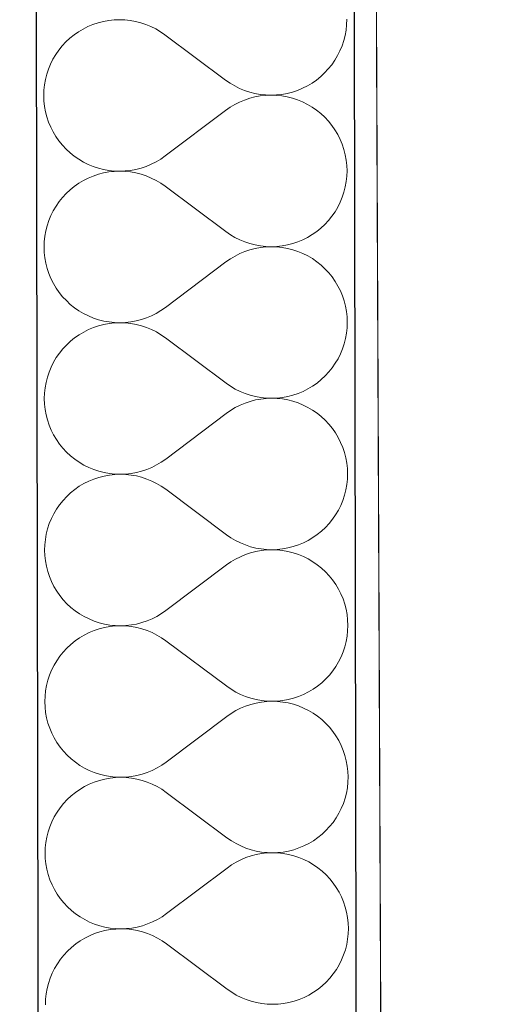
# Model space of a CAD drawing. Header units: millimetres. Extents: x -23738 to 4435, y -2716 to 20653.
# Tile 138 of 160: x -11148 to -10909, y 13695 to 14190. Entities that reach past the tile are written whole.
import ezdxf

# ---------------------------------------------------------------- set-up
doc = ezdxf.new("R2010")
doc.units = ezdxf.units.MM
doc.header["$MEASUREMENT"] = 0
doc.linetypes.add('Wipeout_Contour', pattern=[1000, 0, -1000])
for name, color, linetype in [('9._POHLED ZÁPADNÍ_2_Konstrukce - nosné', 7, 'Continuous'), ('9._POHLED ZÁPADNÍ_2_Nové_Konstrukce - nosné', 7, 'Continuous'), ('9._POHLED ZÁPADNÍ_2_Nové_Výplně - Povrchové', 7, 'Continuous'), ('9._POHLED ZÁPADNÍ_2_Nové_Výplně – Řezové', 7, 'Continuous'), ('9._POHLED ZÁPADNÍ_2_Výplně - Povrchové', 7, 'Continuous'), ('9._POHLED ZÁPADNÍ_2_VÝTAH VAR 1', 7, 'Continuous')]:
    doc.layers.add(name, color=color, linetype=linetype)

# ---------------------------------------------------------------- blocks, each defined once
blk = doc.blocks.new('*X21', base_point=(-24533.14, -6254.22))
at = {"layer": '9._POHLED ZÁPADNÍ_2_Nové_Výplně – Řezové', "color": 21, "linetype": 'Continuous', "lineweight": 20, "true_color": 0xffaaaa}
for p, q in [((-11100.66, 14189.77), (-11103.37, 14189.48)), ((-11097.95, 14189.87), (-11100.66, 14189.77)), ((-11095.23, 14189.78), (-11097.95, 14189.87)), ((-11092.52, 14189.49), (-11095.23, 14189.78)), ((-10983.78, 14187.36), (-10983.68, 14190.07)), ((-11116.2, 14185.19), (-11118.54, 14183.8)), ((-11113.77, 14186.41), (-11116.2, 14185.19)), ((-11111.26, 14187.45), (-11113.77, 14186.41)), ((-11108.68, 14188.32), (-11111.26, 14187.45)), ((-11106.05, 14188.99), (-11108.68, 14188.32)), ((-11103.37, 14189.48), (-11106.05, 14188.99)), ((-11089.84, 14189.01), (-11092.52, 14189.49)), ((-11087.21, 14188.34), (-11089.84, 14189.01)), ((-11084.63, 14187.48), (-11087.21, 14188.34)), ((-11082.11, 14186.44), (-11084.63, 14187.48)), ((-11079.68, 14185.23), (-11082.11, 14186.44)), ((-11077.34, 14183.84), (-11079.68, 14185.23)), ((-10984.06, 14184.65), (-10983.78, 14187.36)), ((-11122.89, 14180.53), (-11124.88, 14178.68)), ((-11120.77, 14182.24), (-11122.89, 14180.53)), ((-11118.54, 14183.8), (-11120.77, 14182.24)), ((-11075.1, 14182.29), (-11077.34, 14183.84)), ((-11044.58, 14159.49), (-11075.1, 14182.29)), ((-10985.21, 14179.34), (-10984.54, 14181.97)), ((-10984.54, 14181.97), (-10984.06, 14184.65)), ((-11126.73, 14176.68), (-11128.43, 14174.56)), ((-11124.88, 14178.68), (-11126.73, 14176.68)), ((-10987.1, 14174.24), (-10986.07, 14176.75)), ((-10986.07, 14176.75), (-10985.21, 14179.34)), ((-11131.37, 14169.98), (-11132.58, 14167.55)), ((-11129.98, 14172.32), (-11131.37, 14169.98)), ((-11128.43, 14174.56), (-11129.98, 14172.32)), ((-10989.7, 14169.46), (-10988.32, 14171.8)), ((-10988.32, 14171.8), (-10987.1, 14174.24)), ((-11133.62, 14165.03), (-11134.47, 14162.45)), ((-11132.58, 14167.55), (-11133.62, 14165.03)), ((-10994.8, 14163.11), (-10992.95, 14165.1)), ((-10992.95, 14165.1), (-10991.25, 14167.22)), ((-10991.25, 14167.22), (-10989.7, 14169.46)), ((-11134.47, 14162.45), (-11135.14, 14159.81)), ((-10998.91, 14159.54), (-10996.79, 14161.25)), ((-10996.79, 14161.25), (-10994.8, 14163.11)), ((-11135.62, 14157.13), (-11135.91, 14154.43)), ((-11135.14, 14159.81), (-11135.62, 14157.13)), ((-11044.58, 14159.49), (-11042.35, 14157.94)), ((-11042.35, 14157.94), (-11040.01, 14156.56)), ((-11040.01, 14156.56), (-11037.57, 14155.34)), ((-11037.57, 14155.34), (-11035.06, 14154.3)), ((-11008.42, 14154.33), (-11005.91, 14155.38)), ((-11005.91, 14155.38), (-11003.48, 14156.6)), ((-11003.48, 14156.6), (-11001.14, 14157.99)), ((-11001.14, 14157.99), (-10998.91, 14159.54)), ((-11135.91, 14154.43), (-11136, 14151.71)), ((-11136, 14151.71), (-11135.9, 14148.99)), ((-11035.06, 14154.3), (-11032.48, 14153.44)), ((-11032.47, 14150.34), (-11035.05, 14149.48)), ((-11032.48, 14153.44), (-11029.84, 14152.77)), ((-11029.84, 14151.02), (-11032.47, 14150.34)), ((-11029.84, 14152.77), (-11027.16, 14152.29)), ((-11027.16, 14151.51), (-11029.84, 14151.02)), ((-11027.16, 14152.29), (-11024.46, 14152.01)), ((-11024.46, 14151.81), (-11027.16, 14151.51)), ((-11024.46, 14152.01), (-11021.74, 14151.91)), ((-11021.74, 14151.91), (-11024.46, 14151.81)), ((-11021.74, 14151.91), (-11019.02, 14152.01)), ((-11019.02, 14151.82), (-11021.74, 14151.91)), ((-11019.02, 14152.01), (-11016.31, 14152.31)), ((-11016.31, 14151.54), (-11019.02, 14151.82)), ((-11016.31, 14152.31), (-11013.64, 14152.79)), ((-11013.63, 14151.06), (-11016.31, 14151.54)), ((-11013.64, 14152.79), (-11011, 14153.47)), ((-11011, 14150.39), (-11013.63, 14151.06)), ((-11011, 14153.47), (-11008.42, 14154.33)), ((-11008.41, 14149.54), (-11011, 14150.39)), ((-11135.9, 14148.99), (-11135.6, 14146.29)), ((-11135.6, 14146.29), (-11135.11, 14143.61)), ((-11042.33, 14145.81), (-11044.56, 14144.25)), ((-11039.99, 14147.2), (-11042.33, 14145.81)), ((-11037.56, 14148.43), (-11039.99, 14147.2)), ((-11035.05, 14149.48), (-11037.56, 14148.43)), ((-11005.9, 14148.5), (-11008.41, 14149.54)), ((-11003.46, 14147.29), (-11005.9, 14148.5)), ((-11001.12, 14145.91), (-11003.46, 14147.29)), ((-10998.88, 14144.36), (-11001.12, 14145.91)), ((-11135.11, 14143.61), (-11134.43, 14140.98)), ((-11134.43, 14140.98), (-11133.57, 14138.4)), ((-11044.56, 14144.25), (-11074.99, 14121.34)), ((-10996.76, 14142.66), (-10998.88, 14144.36)), ((-10994.76, 14140.81), (-10996.76, 14142.66)), ((-10992.91, 14138.82), (-10994.76, 14140.81)), ((-11133.57, 14138.4), (-11132.52, 14135.88)), ((-11132.52, 14135.88), (-11131.3, 14133.45)), ((-10991.19, 14136.71), (-10992.91, 14138.82)), ((-10989.64, 14134.48), (-10991.19, 14136.71)), ((-11131.3, 14133.45), (-11129.91, 14131.12)), ((-11129.91, 14131.12), (-11128.35, 14128.89)), ((-10988.25, 14132.14), (-10989.64, 14134.48)), ((-10987.02, 14129.71), (-10988.25, 14132.14)), ((-11128.35, 14128.89), (-11126.64, 14126.77)), ((-11126.64, 14126.77), (-11124.78, 14124.78)), ((-10985.98, 14127.2), (-10987.02, 14129.71)), ((-10985.11, 14124.62), (-10985.98, 14127.2)), ((-11124.78, 14124.78), (-11122.79, 14122.93)), ((-11122.79, 14122.93), (-11120.67, 14121.23)), ((-11120.67, 14121.23), (-11118.43, 14119.68)), ((-11077.22, 14119.78), (-11074.99, 14121.34)), ((-10984.44, 14121.98), (-10985.11, 14124.62)), ((-10983.95, 14119.31), (-10984.44, 14121.98)), ((-11118.43, 14119.68), (-11116.09, 14118.3)), ((-11116.09, 14118.3), (-11113.65, 14117.09)), ((-11113.65, 14117.09), (-11111.13, 14116.05)), ((-11111.13, 14116.05), (-11108.55, 14115.2)), ((-11087.08, 14115.25), (-11084.5, 14116.12)), ((-11084.5, 14116.12), (-11081.99, 14117.17)), ((-11081.99, 14117.17), (-11079.56, 14118.39)), ((-11079.56, 14118.39), (-11077.22, 14119.78)), ((-10983.65, 14116.6), (-10983.95, 14119.31)), ((-10983.55, 14113.88), (-10983.65, 14116.6)), ((-11111.13, 14111.26), (-11113.64, 14110.22)), ((-11108.55, 14112.13), (-11111.13, 14111.26)), ((-11108.55, 14115.2), (-11105.91, 14114.53)), ((-11105.91, 14112.8), (-11108.55, 14112.13)), ((-11105.91, 14114.53), (-11103.24, 14114.06)), ((-11103.23, 14113.29), (-11105.91, 14112.8)), ((-11103.24, 14114.06), (-11100.53, 14113.77)), ((-11100.53, 14113.58), (-11103.23, 14113.29)), ((-11100.53, 14113.77), (-11097.81, 14113.68)), ((-11097.81, 14113.68), (-11100.53, 14113.58)), ((-11097.81, 14113.68), (-11095.09, 14113.79)), ((-11095.09, 14113.59), (-11097.81, 14113.68)), ((-11095.09, 14113.79), (-11092.39, 14114.08)), ((-11092.39, 14113.3), (-11095.09, 14113.59)), ((-11092.39, 14114.08), (-11089.71, 14114.57)), ((-11089.71, 14112.82), (-11092.39, 14113.3)), ((-11089.71, 14114.57), (-11087.08, 14115.25)), ((-11087.07, 14112.15), (-11089.71, 14112.82)), ((-11084.49, 14111.29), (-11087.07, 14112.15)), ((-11081.98, 14110.25), (-11084.49, 14111.29)), ((-10983.93, 14108.46), (-10983.64, 14111.17)), ((-10983.64, 14111.17), (-10983.55, 14113.88)), ((-11120.64, 14106.05), (-11122.76, 14104.34)), ((-11118.41, 14107.61), (-11120.64, 14106.05)), ((-11116.07, 14109), (-11118.41, 14107.61)), ((-11113.64, 14110.22), (-11116.07, 14109)), ((-11079.54, 14109.04), (-11081.98, 14110.25)), ((-11077.2, 14107.65), (-11079.54, 14109.04)), ((-11074.96, 14106.1), (-11077.2, 14107.65)), ((-11044.45, 14083.3), (-11074.96, 14106.1)), ((-10985.08, 14103.14), (-10984.41, 14105.78)), ((-10984.41, 14105.78), (-10983.93, 14108.46)), ((-11124.74, 14102.49), (-11126.6, 14100.49)), ((-11122.76, 14104.34), (-11124.74, 14102.49)), ((-10986.97, 14098.05), (-10985.93, 14100.56)), ((-10985.93, 14100.56), (-10985.08, 14103.14)), ((-11129.85, 14096.13), (-11131.23, 14093.79)), ((-11128.3, 14098.37), (-11129.85, 14096.13)), ((-11126.6, 14100.49), (-11128.3, 14098.37)), ((-10989.57, 14093.27), (-10988.18, 14095.61)), ((-10988.18, 14095.61), (-10986.97, 14098.05)), ((-11132.45, 14091.36), (-11133.48, 14088.84)), ((-11131.23, 14093.79), (-11132.45, 14091.36)), ((-10992.82, 14088.91), (-10991.11, 14091.03)), ((-10991.11, 14091.03), (-10989.57, 14093.27)), ((-11134.34, 14086.26), (-11135.01, 14083.62)), ((-11133.48, 14088.84), (-11134.34, 14086.26)), ((-10996.66, 14085.06), (-10994.67, 14086.92)), ((-10994.67, 14086.92), (-10992.82, 14088.91)), ((-11135.48, 14080.94), (-11135.77, 14078.24)), ((-11135.01, 14083.62), (-11135.48, 14080.94)), ((-11044.45, 14083.3), (-11042.21, 14081.75)), ((-11042.21, 14081.75), (-11039.87, 14080.36)), ((-11003.34, 14080.41), (-11001.01, 14081.8)), ((-11001.01, 14081.8), (-10998.77, 14083.35)), ((-10998.77, 14083.35), (-10996.66, 14085.06)), ((-11135.77, 14078.24), (-11135.86, 14075.52)), ((-11039.87, 14080.36), (-11037.44, 14079.15)), ((-11037.44, 14079.15), (-11034.92, 14078.11)), ((-11034.92, 14078.11), (-11032.34, 14077.25)), ((-11032.34, 14077.25), (-11029.7, 14076.58)), ((-11029.7, 14076.58), (-11027.03, 14076.1)), ((-11027.03, 14076.1), (-11024.32, 14075.82)), ((-11024.32, 14075.82), (-11021.6, 14075.72)), ((-11021.6, 14075.72), (-11018.88, 14075.82)), ((-11018.88, 14075.82), (-11016.18, 14076.12)), ((-11016.18, 14076.12), (-11013.5, 14076.6)), ((-11013.5, 14076.6), (-11010.87, 14077.28)), ((-11010.87, 14077.28), (-11008.29, 14078.14)), ((-11008.29, 14078.14), (-11005.77, 14079.19)), ((-11005.77, 14079.19), (-11003.34, 14080.41)), ((-11135.86, 14075.52), (-11135.76, 14072.8)), ((-11135.76, 14072.8), (-11135.47, 14070.1)), ((-11039.85, 14071.01), (-11042.19, 14069.62)), ((-11037.42, 14072.24), (-11039.85, 14071.01)), ((-11034.91, 14073.29), (-11037.42, 14072.24)), ((-11032.34, 14074.15), (-11034.91, 14073.29)), ((-11029.7, 14074.83), (-11032.34, 14074.15)), ((-11027.02, 14075.32), (-11029.7, 14074.83)), ((-11024.32, 14075.62), (-11027.02, 14075.32)), ((-11021.6, 14075.72), (-11024.32, 14075.62)), ((-11018.88, 14075.63), (-11021.6, 14075.72)), ((-11016.18, 14075.35), (-11018.88, 14075.63)), ((-11013.5, 14074.87), (-11016.18, 14075.35)), ((-11010.86, 14074.2), (-11013.5, 14074.87)), ((-11008.28, 14073.35), (-11010.86, 14074.2)), ((-11005.76, 14072.31), (-11008.28, 14073.35)), ((-11003.33, 14071.1), (-11005.76, 14072.31)), ((-11000.98, 14069.72), (-11003.33, 14071.1)), ((-11135.47, 14070.1), (-11134.98, 14067.42)), ((-11134.98, 14067.42), (-11134.3, 14064.79)), ((-11044.42, 14068.06), (-11074.86, 14045.15)), ((-11042.19, 14069.62), (-11044.42, 14068.06)), ((-10998.75, 14068.17), (-11000.98, 14069.72)), ((-10996.62, 14066.47), (-10998.75, 14068.17)), ((-10994.63, 14064.62), (-10996.62, 14066.47)), ((-11134.3, 14064.79), (-11133.44, 14062.21)), ((-11133.44, 14062.21), (-11132.39, 14059.69)), ((-10992.77, 14062.63), (-10994.63, 14064.62)), ((-10991.06, 14060.52), (-10992.77, 14062.63)), ((-11132.39, 14059.69), (-11131.17, 14057.26)), ((-11131.17, 14057.26), (-11129.77, 14054.93)), ((-10989.5, 14058.29), (-10991.06, 14060.52)), ((-10988.11, 14055.95), (-10989.5, 14058.29)), ((-11129.77, 14054.93), (-11128.22, 14052.7)), ((-11128.22, 14052.7), (-11126.51, 14050.58)), ((-10986.89, 14053.52), (-10988.11, 14055.95)), ((-10985.84, 14051.01), (-10986.89, 14053.52)), ((-10984.98, 14048.43), (-10985.84, 14051.01)), ((-11126.51, 14050.58), (-11124.65, 14048.59)), ((-11124.65, 14048.59), (-11122.65, 14046.74)), ((-11122.65, 14046.74), (-11120.53, 14045.04)), ((-10984.3, 14045.79), (-10984.98, 14048.43)), ((-11120.53, 14045.04), (-11118.29, 14043.49)), ((-11118.29, 14043.49), (-11115.95, 14042.11)), ((-11115.95, 14042.11), (-11113.52, 14040.9)), ((-11081.85, 14040.98), (-11079.42, 14042.2)), ((-11079.42, 14042.2), (-11077.09, 14043.59)), ((-11077.09, 14043.59), (-11074.86, 14045.15)), ((-10983.81, 14043.12), (-10984.3, 14045.79)), ((-10983.52, 14040.41), (-10983.81, 14043.12)), ((-11113.52, 14040.9), (-11111, 14039.86)), ((-11111, 14039.86), (-11108.42, 14039.01)), ((-11108.42, 14039.01), (-11105.78, 14038.34)), ((-11105.78, 14036.61), (-11108.41, 14035.94)), ((-11105.78, 14038.34), (-11103.1, 14037.87)), ((-11103.1, 14037.1), (-11105.78, 14036.61)), ((-11103.1, 14037.87), (-11100.39, 14037.58)), ((-11100.39, 14037.39), (-11103.1, 14037.1)), ((-11100.39, 14037.58), (-11097.68, 14037.49)), ((-11097.68, 14037.49), (-11100.39, 14037.39)), ((-11097.68, 14037.49), (-11094.96, 14037.6)), ((-11094.96, 14037.4), (-11097.68, 14037.49)), ((-11094.96, 14037.6), (-11092.25, 14037.89)), ((-11092.25, 14037.11), (-11094.96, 14037.4)), ((-11092.25, 14037.89), (-11089.58, 14038.38)), ((-11089.57, 14036.63), (-11092.25, 14037.11)), ((-11089.58, 14038.38), (-11086.94, 14039.06)), ((-11086.94, 14035.96), (-11089.57, 14036.63)), ((-11086.94, 14039.06), (-11084.36, 14039.93)), ((-11084.36, 14039.93), (-11081.85, 14040.98)), ((-10983.41, 14037.69), (-10983.52, 14040.41)), ((-10983.51, 14034.98), (-10983.41, 14037.69)), ((-11118.27, 14031.42), (-11120.5, 14029.86)), ((-11115.93, 14032.81), (-11118.27, 14031.42)), ((-11113.5, 14034.03), (-11115.93, 14032.81)), ((-11110.99, 14035.07), (-11113.5, 14034.03)), ((-11108.41, 14035.94), (-11110.99, 14035.07)), ((-11084.36, 14035.1), (-11086.94, 14035.96)), ((-11081.84, 14034.06), (-11084.36, 14035.1)), ((-11079.41, 14032.85), (-11081.84, 14034.06)), ((-11077.07, 14031.46), (-11079.41, 14032.85)), ((-11074.83, 14029.91), (-11077.07, 14031.46)), ((-10984.27, 14029.59), (-10983.79, 14032.27)), ((-10983.79, 14032.27), (-10983.51, 14034.98)), ((-11124.61, 14026.29), (-11126.46, 14024.3)), ((-11122.62, 14028.15), (-11124.61, 14026.29)), ((-11120.5, 14029.86), (-11122.62, 14028.15)), ((-11044.31, 14007.11), (-11074.83, 14029.91)), ((-10985.79, 14024.37), (-10984.94, 14026.95)), ((-10984.94, 14026.95), (-10984.27, 14029.59)), ((-11128.16, 14022.18), (-11129.71, 14019.94)), ((-11126.46, 14024.3), (-11128.16, 14022.18)), ((-10988.05, 14019.42), (-10986.83, 14021.86)), ((-10986.83, 14021.86), (-10985.79, 14024.37)), ((-11131.1, 14017.6), (-11132.31, 14015.17)), ((-11129.71, 14019.94), (-11131.1, 14017.6)), ((-10990.98, 14014.84), (-10989.43, 14017.08)), ((-10989.43, 14017.08), (-10988.05, 14019.42)), ((-11133.35, 14012.65), (-11134.2, 14010.07)), ((-11132.31, 14015.17), (-11133.35, 14012.65)), ((-10994.53, 14010.73), (-10992.68, 14012.72)), ((-10992.68, 14012.72), (-10990.98, 14014.84)), ((-11134.87, 14007.43), (-11135.35, 14004.75)), ((-11134.2, 14010.07), (-11134.87, 14007.43)), ((-11044.31, 14007.11), (-11042.08, 14005.56)), ((-11000.87, 14005.61), (-10998.64, 14007.16)), ((-10998.64, 14007.16), (-10996.52, 14008.87)), ((-10996.52, 14008.87), (-10994.53, 14010.73)), ((-11135.64, 14002.05), (-11135.73, 13999.33)), ((-11135.35, 14004.75), (-11135.64, 14002.05)), ((-11042.08, 14005.56), (-11039.74, 14004.17)), ((-11039.74, 14004.17), (-11037.3, 14002.96)), ((-11037.3, 14002.96), (-11034.79, 14001.92)), ((-11034.79, 14001.92), (-11032.21, 14001.06)), ((-11010.73, 14001.09), (-11008.15, 14001.95)), ((-11008.15, 14001.95), (-11005.64, 14002.99)), ((-11005.64, 14002.99), (-11003.21, 14004.22)), ((-11003.21, 14004.22), (-11000.87, 14005.61)), ((-11135.73, 13999.33), (-11135.63, 13996.61)), ((-11135.63, 13996.61), (-11135.33, 13993.91)), ((-11034.78, 13997.1), (-11037.29, 13996.05)), ((-11032.2, 13997.96), (-11034.78, 13997.1)), ((-11032.21, 14001.06), (-11029.57, 14000.39)), ((-11029.57, 13998.64), (-11032.2, 13997.96)), ((-11029.57, 14000.39), (-11026.89, 13999.91)), ((-11026.89, 13999.13), (-11029.57, 13998.64)), ((-11026.89, 13999.91), (-11024.19, 13999.63)), ((-11024.19, 13999.43), (-11026.89, 13999.13)), ((-11024.19, 13999.63), (-11021.47, 13999.53)), ((-11021.47, 13999.53), (-11024.19, 13999.43)), ((-11021.47, 13999.53), (-11018.75, 13999.63)), ((-11018.75, 13999.44), (-11021.47, 13999.53)), ((-11018.75, 13999.63), (-11016.04, 13999.93)), ((-11016.04, 13999.16), (-11018.75, 13999.44)), ((-11016.04, 13999.93), (-11013.37, 14000.41)), ((-11013.36, 13998.68), (-11016.04, 13999.16)), ((-11013.37, 14000.41), (-11010.73, 14001.09)), ((-11010.73, 13998.01), (-11013.36, 13998.68)), ((-11008.14, 13997.16), (-11010.73, 13998.01)), ((-11005.63, 13996.12), (-11008.14, 13997.16)), ((-11135.33, 13993.91), (-11134.84, 13991.23)), ((-11044.29, 13991.87), (-11074.72, 13968.96)), ((-11042.06, 13993.43), (-11044.29, 13991.87)), ((-11039.72, 13994.82), (-11042.06, 13993.43)), ((-11037.29, 13996.05), (-11039.72, 13994.82)), ((-11003.19, 13994.91), (-11005.63, 13996.12)), ((-11000.85, 13993.53), (-11003.19, 13994.91)), ((-10998.61, 13991.98), (-11000.85, 13993.53)), ((-10996.49, 13990.28), (-10998.61, 13991.98)), ((-11134.84, 13991.23), (-11134.16, 13988.59)), ((-11134.16, 13988.59), (-11133.3, 13986.02)), ((-10994.49, 13988.43), (-10996.49, 13990.28)), ((-10992.64, 13986.44), (-10994.49, 13988.43)), ((-11133.3, 13986.02), (-11132.25, 13983.5)), ((-11132.25, 13983.5), (-11131.03, 13981.07)), ((-10990.92, 13984.33), (-10992.64, 13986.44)), ((-10989.37, 13982.1), (-10990.92, 13984.33)), ((-10987.98, 13979.76), (-10989.37, 13982.1)), ((-11131.03, 13981.07), (-11129.64, 13978.74)), ((-11129.64, 13978.74), (-11128.08, 13976.5)), ((-10986.75, 13977.33), (-10987.98, 13979.76)), ((-10985.71, 13974.82), (-10986.75, 13977.33)), ((-11128.08, 13976.5), (-11126.37, 13974.39)), ((-11126.37, 13974.39), (-11124.51, 13972.4)), ((-11124.51, 13972.4), (-11122.52, 13970.55)), ((-10984.84, 13972.24), (-10985.71, 13974.82)), ((-10984.17, 13969.6), (-10984.84, 13972.24)), ((-11122.52, 13970.55), (-11120.4, 13968.85)), ((-11120.4, 13968.85), (-11118.16, 13967.3)), ((-11118.16, 13967.3), (-11115.82, 13965.92)), ((-11079.29, 13966.01), (-11076.95, 13967.4)), ((-11076.95, 13967.4), (-11074.72, 13968.96)), ((-10983.68, 13966.93), (-10984.17, 13969.6)), ((-10983.38, 13964.22), (-10983.68, 13966.93)), ((-11115.82, 13965.92), (-11113.38, 13964.71)), ((-11113.38, 13964.71), (-11110.86, 13963.67)), ((-11110.86, 13963.67), (-11108.28, 13962.82)), ((-11108.28, 13962.82), (-11105.64, 13962.15)), ((-11105.64, 13962.15), (-11102.97, 13961.68)), ((-11092.12, 13961.7), (-11089.44, 13962.19)), ((-11089.44, 13962.19), (-11086.81, 13962.87)), ((-11086.81, 13962.87), (-11084.23, 13963.74)), ((-11084.23, 13963.74), (-11081.72, 13964.78)), ((-11081.72, 13964.78), (-11079.29, 13966.01)), ((-10983.28, 13961.5), (-10983.38, 13964.22)), ((-11113.37, 13957.84), (-11115.8, 13956.62)), ((-11110.86, 13958.88), (-11113.37, 13957.84)), ((-11108.28, 13959.74), (-11110.86, 13958.88)), ((-11105.64, 13960.42), (-11108.28, 13959.74)), ((-11102.96, 13960.91), (-11105.64, 13960.42)), ((-11102.97, 13961.68), (-11100.26, 13961.39)), ((-11100.26, 13961.2), (-11102.96, 13960.91)), ((-11100.26, 13961.39), (-11097.54, 13961.3)), ((-11097.54, 13961.3), (-11100.26, 13961.2)), ((-11097.54, 13961.3), (-11094.82, 13961.4)), ((-11094.82, 13961.21), (-11097.54, 13961.3)), ((-11094.82, 13961.4), (-11092.12, 13961.7)), ((-11092.12, 13960.92), (-11094.82, 13961.21)), ((-11089.44, 13960.44), (-11092.12, 13960.92)), ((-11086.8, 13959.77), (-11089.44, 13960.44)), ((-11084.22, 13958.91), (-11086.8, 13959.77)), ((-11081.71, 13957.87), (-11084.22, 13958.91)), ((-11079.27, 13956.66), (-11081.71, 13957.87)), ((-10983.66, 13956.08), (-10983.37, 13958.78)), ((-10983.37, 13958.78), (-10983.28, 13961.5)), ((-11120.37, 13953.67), (-11122.49, 13951.96)), ((-11118.14, 13955.23), (-11120.37, 13953.67)), ((-11115.8, 13956.62), (-11118.14, 13955.23)), ((-11076.93, 13955.27), (-11079.27, 13956.66)), ((-11074.69, 13953.72), (-11076.93, 13955.27)), ((-11044.18, 13930.92), (-11074.69, 13953.72)), ((-10984.81, 13950.76), (-10984.14, 13953.4)), ((-10984.14, 13953.4), (-10983.66, 13956.08)), ((-11126.33, 13948.11), (-11128.03, 13945.99)), ((-11124.47, 13950.1), (-11126.33, 13948.11)), ((-11122.49, 13951.96), (-11124.47, 13950.1)), ((-10986.7, 13945.67), (-10985.66, 13948.18)), ((-10985.66, 13948.18), (-10984.81, 13950.76)), ((-11129.58, 13943.75), (-11130.96, 13941.41)), ((-11128.03, 13945.99), (-11129.58, 13943.75)), ((-10989.3, 13940.89), (-10987.91, 13943.23)), ((-10987.91, 13943.23), (-10986.7, 13945.67)), ((-11132.18, 13938.98), (-11133.21, 13936.46)), ((-11130.96, 13941.41), (-11132.18, 13938.98)), ((-10992.55, 13936.53), (-10990.84, 13938.65)), ((-10990.84, 13938.65), (-10989.3, 13940.89)), ((-11134.07, 13933.88), (-11134.74, 13931.24)), ((-11133.21, 13936.46), (-11134.07, 13933.88)), ((-10998.5, 13930.97), (-10996.39, 13932.68)), ((-10996.39, 13932.68), (-10994.4, 13934.54)), ((-10994.4, 13934.54), (-10992.55, 13936.53)), ((-11135.21, 13928.56), (-11135.5, 13925.86)), ((-11134.74, 13931.24), (-11135.21, 13928.56)), ((-11044.18, 13930.92), (-11041.94, 13929.37)), ((-11041.94, 13929.37), (-11039.6, 13927.98)), ((-11039.6, 13927.98), (-11037.17, 13926.77)), ((-11005.5, 13926.8), (-11003.07, 13928.03)), ((-11003.07, 13928.03), (-11000.74, 13929.42)), ((-11000.74, 13929.42), (-10998.5, 13930.97)), ((-11135.5, 13925.86), (-11135.59, 13923.14)), ((-11135.59, 13923.14), (-11135.49, 13920.42)), ((-11037.17, 13926.77), (-11034.65, 13925.73)), ((-11034.65, 13925.73), (-11032.07, 13924.87)), ((-11032.07, 13924.87), (-11029.43, 13924.2)), ((-11029.43, 13922.45), (-11032.06, 13921.77)), ((-11029.43, 13924.2), (-11026.76, 13923.72)), ((-11026.75, 13922.94), (-11029.43, 13922.45)), ((-11026.76, 13923.72), (-11024.05, 13923.44)), ((-11024.05, 13923.24), (-11026.75, 13922.94)), ((-11024.05, 13923.44), (-11021.33, 13923.34)), ((-11021.33, 13923.34), (-11024.05, 13923.24)), ((-11021.33, 13923.34), (-11018.61, 13923.44)), ((-11018.61, 13923.25), (-11021.33, 13923.34)), ((-11018.61, 13923.44), (-11015.91, 13923.74)), ((-11015.91, 13922.97), (-11018.61, 13923.25)), ((-11015.91, 13923.74), (-11013.23, 13924.22)), ((-11013.23, 13922.49), (-11015.91, 13922.97)), ((-11013.23, 13924.22), (-11010.6, 13924.9)), ((-11010.59, 13921.82), (-11013.23, 13922.49)), ((-11010.6, 13924.9), (-11008.02, 13925.76)), ((-11008.02, 13925.76), (-11005.5, 13926.8)), ((-11135.49, 13920.42), (-11135.2, 13917.72)), ((-11135.2, 13917.72), (-11134.71, 13915.04)), ((-11039.58, 13918.63), (-11041.92, 13917.24)), ((-11037.15, 13919.86), (-11039.58, 13918.63)), ((-11034.64, 13920.91), (-11037.15, 13919.86)), ((-11032.06, 13921.77), (-11034.64, 13920.91)), ((-11008.01, 13920.97), (-11010.59, 13921.82)), ((-11005.49, 13919.93), (-11008.01, 13920.97)), ((-11003.06, 13918.72), (-11005.49, 13919.93)), ((-11000.71, 13917.34), (-11003.06, 13918.72)), ((-10998.48, 13915.79), (-11000.71, 13917.34)), ((-11134.71, 13915.04), (-11134.03, 13912.4)), ((-11134.03, 13912.4), (-11133.17, 13909.82)), ((-11044.15, 13915.68), (-11074.59, 13892.77)), ((-11041.92, 13917.24), (-11044.15, 13915.68)), ((-10996.35, 13914.09), (-10998.48, 13915.79)), ((-10994.36, 13912.24), (-10996.35, 13914.09)), ((-11133.17, 13909.82), (-11132.12, 13907.31)), ((-10992.5, 13910.25), (-10994.36, 13912.24)), ((-10990.79, 13908.14), (-10992.5, 13910.25)), ((-10989.23, 13905.91), (-10990.79, 13908.14)), ((-11132.12, 13907.31), (-11130.9, 13904.88)), ((-11130.9, 13904.88), (-11129.5, 13902.55)), ((-11129.5, 13902.55), (-11127.95, 13900.31)), ((-10987.84, 13903.57), (-10989.23, 13905.91)), ((-10986.62, 13901.14), (-10987.84, 13903.57)), ((-11127.95, 13900.31), (-11126.24, 13898.2)), ((-11126.24, 13898.2), (-11124.38, 13896.21)), ((-10985.57, 13898.63), (-10986.62, 13901.14)), ((-10984.71, 13896.05), (-10985.57, 13898.63)), ((-11124.38, 13896.21), (-11122.38, 13894.36)), ((-11122.38, 13894.36), (-11120.26, 13892.66)), ((-11120.26, 13892.66), (-11118.02, 13891.11)), ((-11076.82, 13891.21), (-11074.59, 13892.77)), ((-10984.03, 13893.41), (-10984.71, 13896.05)), ((-10983.54, 13890.74), (-10984.03, 13893.41)), ((-11118.02, 13891.11), (-11115.68, 13889.73)), ((-11115.68, 13889.73), (-11113.25, 13888.52)), ((-11113.25, 13888.52), (-11110.73, 13887.48)), ((-11084.09, 13887.55), (-11081.58, 13888.59)), ((-11081.58, 13888.59), (-11079.15, 13889.82)), ((-11079.15, 13889.82), (-11076.82, 13891.21)), ((-10983.25, 13888.03), (-10983.54, 13890.74)), ((-10983.14, 13885.31), (-10983.25, 13888.03)), ((-11110.72, 13882.69), (-11113.23, 13881.65)), ((-11110.73, 13887.48), (-11108.15, 13886.63)), ((-11108.14, 13883.55), (-11110.72, 13882.69)), ((-11108.15, 13886.63), (-11105.51, 13885.96)), ((-11105.51, 13884.23), (-11108.14, 13883.55)), ((-11105.51, 13885.96), (-11102.83, 13885.49)), ((-11102.83, 13884.72), (-11105.51, 13884.23)), ((-11102.83, 13885.49), (-11100.12, 13885.2)), ((-11100.12, 13885.01), (-11102.83, 13884.72)), ((-11100.12, 13885.2), (-11097.41, 13885.11)), ((-11097.41, 13885.11), (-11100.12, 13885.01)), ((-11097.41, 13885.11), (-11094.69, 13885.21)), ((-11094.69, 13885.02), (-11097.41, 13885.11)), ((-11094.69, 13885.21), (-11091.98, 13885.51)), ((-11091.98, 13884.73), (-11094.69, 13885.02)), ((-11091.98, 13885.51), (-11089.31, 13886)), ((-11089.3, 13884.25), (-11091.98, 13884.73)), ((-11089.31, 13886), (-11086.67, 13886.68)), ((-11086.67, 13883.58), (-11089.3, 13884.25)), ((-11086.67, 13886.68), (-11084.09, 13887.55)), ((-11084.08, 13882.72), (-11086.67, 13883.58)), ((-11081.57, 13881.68), (-11084.08, 13882.72)), ((-10983.24, 13882.59), (-10983.14, 13885.31)), ((-11118, 13879.04), (-11120.23, 13877.48)), ((-11115.66, 13880.43), (-11118, 13879.04)), ((-11113.23, 13881.65), (-11115.66, 13880.43)), ((-11079.14, 13880.47), (-11081.57, 13881.68)), ((-11076.8, 13879.08), (-11079.14, 13880.47)), ((-11074.56, 13877.53), (-11076.8, 13879.08)), ((-10984, 13877.21), (-10983.52, 13879.89)), ((-10983.52, 13879.89), (-10983.24, 13882.59)), ((-11124.34, 13873.91), (-11126.19, 13871.92)), ((-11122.35, 13875.77), (-11124.34, 13873.91)), ((-11120.23, 13877.48), (-11122.35, 13875.77)), ((-11044.04, 13854.73), (-11074.56, 13877.53)), ((-10985.52, 13871.99), (-10984.67, 13874.57)), ((-10984.67, 13874.57), (-10984, 13877.21)), ((-11127.89, 13869.8), (-11129.44, 13867.56)), ((-11126.19, 13871.92), (-11127.89, 13869.8)), ((-10987.78, 13867.04), (-10986.56, 13869.48)), ((-10986.56, 13869.48), (-10985.52, 13871.99)), ((-11130.83, 13865.22), (-11132.04, 13862.79)), ((-11129.44, 13867.56), (-11130.83, 13865.22)), ((-10990.71, 13862.46), (-10989.16, 13864.7)), ((-10989.16, 13864.7), (-10987.78, 13867.04)), ((-11133.08, 13860.27), (-11133.93, 13857.69)), ((-11132.04, 13862.79), (-11133.08, 13860.27)), ((-10996.25, 13856.49), (-10994.26, 13858.35)), ((-10994.26, 13858.35), (-10992.41, 13860.34)), ((-10992.41, 13860.34), (-10990.71, 13862.46)), ((-11134.6, 13855.05), (-11135.08, 13852.37)), ((-11133.93, 13857.69), (-11134.6, 13855.05)), ((-11044.04, 13854.73), (-11041.81, 13853.18)), ((-11041.81, 13853.18), (-11039.47, 13851.79)), ((-11002.94, 13851.83), (-11000.6, 13853.23)), ((-11000.6, 13853.23), (-10998.37, 13854.78)), ((-10998.37, 13854.78), (-10996.25, 13856.49)), ((-11135.37, 13849.67), (-11135.46, 13846.95)), ((-11135.08, 13852.37), (-11135.37, 13849.67)), ((-11039.47, 13851.79), (-11037.03, 13850.58)), ((-11037.03, 13850.58), (-11034.52, 13849.54)), ((-11034.52, 13849.54), (-11031.94, 13848.68)), ((-11031.94, 13848.68), (-11029.3, 13848.01)), ((-11029.3, 13848.01), (-11026.62, 13847.53)), ((-11015.77, 13847.54), (-11013.1, 13848.03)), ((-11013.1, 13848.03), (-11010.46, 13848.71)), ((-11010.46, 13848.71), (-11007.88, 13849.57)), ((-11007.88, 13849.57), (-11005.37, 13850.61)), ((-11005.37, 13850.61), (-11002.94, 13851.83)), ((-11135.46, 13846.95), (-11135.36, 13844.23)), ((-11135.36, 13844.23), (-11135.06, 13841.53)), ((-11037.02, 13843.67), (-11039.45, 13842.44)), ((-11034.51, 13844.71), (-11037.02, 13843.67)), ((-11031.93, 13845.58), (-11034.51, 13844.71)), ((-11029.3, 13846.26), (-11031.93, 13845.58)), ((-11026.62, 13846.75), (-11029.3, 13846.26)), ((-11026.62, 13847.53), (-11023.92, 13847.24)), ((-11023.92, 13847.05), (-11026.62, 13846.75)), ((-11023.92, 13847.24), (-11021.2, 13847.15)), ((-11021.2, 13847.15), (-11023.92, 13847.05)), ((-11021.2, 13847.15), (-11018.48, 13847.25)), ((-11018.48, 13847.06), (-11021.2, 13847.15)), ((-11018.48, 13847.25), (-11015.77, 13847.54)), ((-11015.77, 13846.78), (-11018.48, 13847.06)), ((-11013.09, 13846.3), (-11015.77, 13846.78)), ((-11010.46, 13845.63), (-11013.09, 13846.3)), ((-11007.87, 13844.78), (-11010.46, 13845.63)), ((-11005.36, 13843.74), (-11007.87, 13844.78)), ((-11002.92, 13842.53), (-11005.36, 13843.74)), ((-11135.06, 13841.53), (-11134.57, 13838.85)), ((-11134.57, 13838.85), (-11133.89, 13836.21)), ((-11044.02, 13839.49), (-11074.45, 13816.58)), ((-11041.79, 13841.05), (-11044.02, 13839.49)), ((-11039.45, 13842.44), (-11041.79, 13841.05)), ((-11000.58, 13841.15), (-11002.92, 13842.53)), ((-10998.34, 13839.6), (-11000.58, 13841.15)), ((-10996.22, 13837.9), (-10998.34, 13839.6)), ((-11133.89, 13836.21), (-11133.03, 13833.63)), ((-11133.03, 13833.63), (-11131.98, 13831.12)), ((-10994.22, 13836.05), (-10996.22, 13837.9)), ((-10992.37, 13834.06), (-10994.22, 13836.05)), ((-10990.65, 13831.95), (-10992.37, 13834.06)), ((-11131.98, 13831.12), (-11130.76, 13828.69)), ((-11130.76, 13828.69), (-11129.37, 13826.36)), ((-10989.1, 13829.72), (-10990.65, 13831.95)), ((-10987.71, 13827.38), (-10989.1, 13829.72)), ((-11129.37, 13826.36), (-11127.81, 13824.12)), ((-11127.81, 13824.12), (-11126.1, 13822.01)), ((-10986.48, 13824.95), (-10987.71, 13827.38)), ((-10985.44, 13822.44), (-10986.48, 13824.95)), ((-11126.1, 13822.01), (-11124.24, 13820.02)), ((-11124.24, 13820.02), (-11122.25, 13818.17)), ((-10984.57, 13819.86), (-10985.44, 13822.44)), ((-10983.9, 13817.22), (-10984.57, 13819.86)), ((-11122.25, 13818.17), (-11120.13, 13816.47)), ((-11120.13, 13816.47), (-11117.89, 13814.92)), ((-11117.89, 13814.92), (-11115.55, 13813.54)), ((-11115.55, 13813.54), (-11113.11, 13812.33)), ((-11081.45, 13812.4), (-11079.02, 13813.63)), ((-11079.02, 13813.63), (-11076.68, 13815.02)), ((-11076.68, 13815.02), (-11074.45, 13816.58)), ((-10983.41, 13814.55), (-10983.9, 13817.22)), ((-10983.11, 13811.84), (-10983.41, 13814.55)), ((-11113.11, 13812.33), (-11110.59, 13811.29)), ((-11110.59, 13811.29), (-11108.01, 13810.44)), ((-11108.01, 13810.44), (-11105.37, 13809.77)), ((-11105.37, 13809.77), (-11102.7, 13809.3)), ((-11102.69, 13808.53), (-11105.37, 13808.04)), ((-11102.7, 13809.3), (-11099.99, 13809.01)), ((-11099.99, 13808.82), (-11102.69, 13808.53)), ((-11099.99, 13809.01), (-11097.27, 13808.92)), ((-11097.27, 13808.92), (-11099.99, 13808.82)), ((-11097.27, 13808.92), (-11094.55, 13809.02)), ((-11094.55, 13808.83), (-11097.27, 13808.92)), ((-11094.55, 13809.02), (-11091.85, 13809.32)), ((-11091.85, 13808.54), (-11094.55, 13808.83)), ((-11091.85, 13809.32), (-11089.17, 13809.81)), ((-11089.17, 13808.06), (-11091.85, 13808.54)), ((-11089.17, 13809.81), (-11086.54, 13810.49)), ((-11086.54, 13810.49), (-11083.96, 13811.36)), ((-11083.96, 13811.36), (-11081.45, 13812.4)), ((-10983.01, 13809.12), (-10983.11, 13811.84)), ((-10983.1, 13806.4), (-10983.01, 13809.12)), ((-11115.53, 13804.24), (-11117.87, 13802.84)), ((-11113.1, 13805.46), (-11115.53, 13804.24)), ((-11110.59, 13806.5), (-11113.1, 13805.46)), ((-11108.01, 13807.36), (-11110.59, 13806.5)), ((-11105.37, 13808.04), (-11108.01, 13807.36)), ((-11086.53, 13807.39), (-11089.17, 13808.06)), ((-11083.95, 13806.53), (-11086.53, 13807.39)), ((-11081.44, 13805.49), (-11083.95, 13806.53)), ((-11079, 13804.28), (-11081.44, 13805.49)), ((-11076.66, 13802.89), (-11079, 13804.28)), ((-10983.87, 13801.02), (-10983.39, 13803.7)), ((-10983.39, 13803.7), (-10983.1, 13806.4)), ((-11122.22, 13799.58), (-11124.2, 13797.72)), ((-11120.1, 13801.29), (-11122.22, 13799.58)), ((-11117.87, 13802.84), (-11120.1, 13801.29)), ((-11074.42, 13801.34), (-11076.66, 13802.89)), ((-11043.91, 13778.54), (-11074.42, 13801.34)), ((-10984.53, 13798.38), (-10983.87, 13801.02)), ((-11127.76, 13793.61), (-11129.31, 13791.37)), ((-11126.05, 13795.73), (-11127.76, 13793.61)), ((-11124.2, 13797.72), (-11126.05, 13795.73)), ((-10986.43, 13793.29), (-10985.39, 13795.8)), ((-10985.39, 13795.8), (-10984.53, 13798.38)), ((-11130.69, 13789.03), (-11131.91, 13786.6)), ((-11129.31, 13791.37), (-11130.69, 13789.03)), ((-10989.03, 13788.51), (-10987.64, 13790.85)), ((-10987.64, 13790.85), (-10986.43, 13793.29)), ((-11132.94, 13784.08), (-11133.8, 13781.5)), ((-11131.91, 13786.6), (-11132.94, 13784.08)), ((-10994.13, 13782.16), (-10992.28, 13784.15)), ((-10992.28, 13784.15), (-10990.57, 13786.27)), ((-10990.57, 13786.27), (-10989.03, 13788.51)), ((-11134.47, 13778.86), (-11134.94, 13776.18)), ((-11133.8, 13781.5), (-11134.47, 13778.86)), ((-10998.23, 13778.59), (-10996.12, 13780.3)), ((-10996.12, 13780.3), (-10994.13, 13782.16)), ((-11134.94, 13776.18), (-11135.23, 13773.48)), ((-11043.91, 13778.54), (-11041.67, 13776.99)), ((-11041.67, 13776.99), (-11039.33, 13775.6)), ((-11039.33, 13775.6), (-11036.9, 13774.39)), ((-11036.9, 13774.39), (-11034.38, 13773.35)), ((-11007.75, 13773.38), (-11005.23, 13774.42)), ((-11005.23, 13774.42), (-11002.8, 13775.64)), ((-11002.8, 13775.64), (-11000.47, 13777.04)), ((-11000.47, 13777.04), (-10998.23, 13778.59)), ((-11135.23, 13773.48), (-11135.32, 13770.76)), ((-11135.32, 13770.76), (-11135.22, 13768.04)), ((-11034.38, 13773.35), (-11031.8, 13772.49)), ((-11031.79, 13769.39), (-11034.37, 13768.52)), ((-11031.8, 13772.49), (-11029.16, 13771.82)), ((-11029.16, 13770.07), (-11031.79, 13769.39)), ((-11029.16, 13771.82), (-11026.49, 13771.34)), ((-11026.48, 13770.56), (-11029.16, 13770.07)), ((-11026.49, 13771.34), (-11023.78, 13771.05)), ((-11023.78, 13770.86), (-11026.48, 13770.56)), ((-11023.78, 13771.05), (-11021.06, 13770.96)), ((-11021.06, 13770.96), (-11023.78, 13770.86)), ((-11021.06, 13770.96), (-11018.34, 13771.06)), ((-11018.34, 13770.87), (-11021.06, 13770.96)), ((-11018.34, 13771.06), (-11015.64, 13771.35)), ((-11015.64, 13770.59), (-11018.34, 13770.87)), ((-11015.64, 13771.35), (-11012.96, 13771.84)), ((-11012.96, 13770.11), (-11015.64, 13770.59)), ((-11012.96, 13771.84), (-11010.33, 13772.52)), ((-11010.32, 13769.44), (-11012.96, 13770.11)), ((-11010.33, 13772.52), (-11007.75, 13773.38)), ((-11007.74, 13768.59), (-11010.32, 13769.44)), ((-11135.22, 13768.04), (-11134.93, 13765.33)), ((-11134.93, 13765.33), (-11134.44, 13762.66)), ((-11041.65, 13764.86), (-11043.88, 13763.3)), ((-11039.31, 13766.25), (-11041.65, 13764.86)), ((-11036.88, 13767.48), (-11039.31, 13766.25)), ((-11034.37, 13768.52), (-11036.88, 13767.48)), ((-11005.22, 13767.55), (-11007.74, 13768.59)), ((-11002.79, 13766.34), (-11005.22, 13767.55)), ((-11000.44, 13764.96), (-11002.79, 13766.34)), ((-10998.21, 13763.41), (-11000.44, 13764.96)), ((-11134.44, 13762.66), (-11133.76, 13760.02)), ((-11133.76, 13760.02), (-11132.9, 13757.44)), ((-11043.88, 13763.3), (-11074.32, 13740.39)), ((-10996.08, 13761.71), (-10998.21, 13763.41)), ((-10994.09, 13759.86), (-10996.08, 13761.71)), ((-10992.23, 13757.87), (-10994.09, 13759.86)), ((-11132.9, 13757.44), (-11131.85, 13754.93)), ((-11131.85, 13754.93), (-11130.63, 13752.5)), ((-10990.52, 13755.76), (-10992.23, 13757.87)), ((-10988.96, 13753.53), (-10990.52, 13755.76)), ((-11130.63, 13752.5), (-11129.23, 13750.17)), ((-11129.23, 13750.17), (-11127.68, 13747.93)), ((-10987.57, 13751.19), (-10988.96, 13753.53)), ((-10986.35, 13748.76), (-10987.57, 13751.19)), ((-11127.68, 13747.93), (-11125.97, 13745.82)), ((-11125.97, 13745.82), (-11124.11, 13743.83)), ((-10985.3, 13746.25), (-10986.35, 13748.76)), ((-10984.44, 13743.67), (-10985.3, 13746.25)), ((-11124.11, 13743.83), (-11122.11, 13741.98)), ((-11122.11, 13741.98), (-11119.99, 13740.28)), ((-11119.99, 13740.28), (-11117.75, 13738.73)), ((-11076.55, 13738.83), (-11074.32, 13740.39)), ((-10983.76, 13741.03), (-10984.44, 13743.67)), ((-10983.27, 13738.36), (-10983.76, 13741.03)), ((-11117.75, 13738.73), (-11115.41, 13737.35)), ((-11115.41, 13737.35), (-11112.98, 13736.14)), ((-11112.98, 13736.14), (-11110.46, 13735.1)), ((-11110.46, 13735.1), (-11107.88, 13734.25)), ((-11107.88, 13734.25), (-11105.24, 13733.58)), ((-11089.04, 13733.62), (-11086.4, 13734.3)), ((-11086.4, 13734.3), (-11083.82, 13735.17)), ((-11083.82, 13735.17), (-11081.31, 13736.21)), ((-11081.31, 13736.21), (-11078.88, 13737.44)), ((-11078.88, 13737.44), (-11076.55, 13738.83)), ((-10982.98, 13735.65), (-10983.27, 13738.36)), ((-10982.87, 13732.93), (-10982.98, 13735.65)), ((-11112.96, 13729.27), (-11115.39, 13728.05)), ((-11110.45, 13730.31), (-11112.96, 13729.27)), ((-11107.87, 13731.17), (-11110.45, 13730.31)), ((-11105.24, 13731.85), (-11107.87, 13731.17)), ((-11105.24, 13733.58), (-11102.56, 13733.11)), ((-11102.56, 13732.34), (-11105.24, 13731.85)), ((-11102.56, 13733.11), (-11099.85, 13732.82)), ((-11099.85, 13732.63), (-11102.56, 13732.34)), ((-11099.85, 13732.82), (-11097.14, 13732.73)), ((-11097.14, 13732.73), (-11099.85, 13732.63)), ((-11097.14, 13732.73), (-11094.42, 13732.83)), ((-11094.42, 13732.64), (-11097.14, 13732.73)), ((-11094.42, 13732.83), (-11091.71, 13733.13)), ((-11091.71, 13732.35), (-11094.42, 13732.64)), ((-11091.71, 13733.13), (-11089.04, 13733.62)), ((-11089.03, 13731.87), (-11091.71, 13732.35)), ((-11086.4, 13731.2), (-11089.03, 13731.87)), ((-11083.81, 13730.34), (-11086.4, 13731.2)), ((-11081.3, 13729.3), (-11083.81, 13730.34)), ((-11078.87, 13728.09), (-11081.3, 13729.3)), ((-10983.25, 13727.51), (-10982.97, 13730.21)), ((-10982.97, 13730.21), (-10982.87, 13732.93)), ((-11119.96, 13725.1), (-11122.08, 13723.39)), ((-11117.73, 13726.65), (-11119.96, 13725.1)), ((-11115.39, 13728.05), (-11117.73, 13726.65)), ((-11076.53, 13726.7), (-11078.87, 13728.09)), ((-11074.29, 13725.15), (-11076.53, 13726.7)), ((-11043.77, 13702.35), (-11074.29, 13725.15)), ((-10984.4, 13722.19), (-10983.73, 13724.83)), ((-10983.73, 13724.83), (-10983.25, 13727.51)), ((-11125.92, 13719.54), (-11127.62, 13717.42)), ((-11124.07, 13721.53), (-11125.92, 13719.54)), ((-11122.08, 13723.39), (-11124.07, 13721.53)), ((-10986.29, 13717.1), (-10985.25, 13719.61)), ((-10985.25, 13719.61), (-10984.4, 13722.19)), ((-11129.17, 13715.18), (-11130.56, 13712.84)), ((-11127.62, 13717.42), (-11129.17, 13715.18)), ((-10988.89, 13712.32), (-10987.51, 13714.66)), ((-10987.51, 13714.66), (-10986.29, 13717.1)), ((-11131.77, 13710.4), (-11132.81, 13707.89)), ((-11130.56, 13712.84), (-11131.77, 13710.4)), ((-10992.14, 13707.96), (-10990.44, 13710.08)), ((-10990.44, 13710.08), (-10988.89, 13712.32)), ((-11133.66, 13705.31), (-11134.33, 13702.67)), ((-11132.81, 13707.89), (-11133.66, 13705.31)), ((-10995.98, 13704.11), (-10993.99, 13705.97)), ((-10993.99, 13705.97), (-10992.14, 13707.96)), ((-11134.81, 13699.99), (-11135.1, 13697.29)), ((-11134.33, 13702.67), (-11134.81, 13699.99)), ((-11043.77, 13702.35), (-11041.54, 13700.8)), ((-11041.54, 13700.8), (-11039.2, 13699.41)), ((-11002.67, 13699.45), (-11000.33, 13700.85)), ((-11000.33, 13700.85), (-10998.1, 13702.4)), ((-10998.1, 13702.4), (-10995.98, 13704.11)), ((-11135.1, 13697.29), (-11135.19, 13694.57)), ((-11039.2, 13699.41), (-11036.76, 13698.2)), ((-11036.76, 13698.2), (-11034.25, 13697.16)), ((-11034.25, 13697.16), (-11031.67, 13696.3)), ((-11031.67, 13696.3), (-11029.03, 13695.63)), ((-11029.03, 13695.63), (-11026.35, 13695.15)), ((-11026.35, 13695.15), (-11023.65, 13694.86)), ((-11023.65, 13694.86), (-11020.93, 13694.77)), ((-11020.93, 13694.77), (-11018.21, 13694.87)), ((-11018.21, 13694.87), (-11015.5, 13695.16)), ((-11015.5, 13695.16), (-11012.83, 13695.65)), ((-11012.83, 13695.65), (-11010.19, 13696.33)), ((-11010.19, 13696.33), (-11007.61, 13697.19)), ((-11007.61, 13697.19), (-11005.1, 13698.23)), ((-11005.1, 13698.23), (-11002.67, 13699.45))]:
    blk.add_line(p, q, dxfattribs=at)

msp = doc.modelspace()

# ---------------------------------------------------------------- wipeouts: each hides what was drawn before it
at = {"color": 254, "linetype": 'Wipeout_Contour', "lineweight": 0, "ltscale": 72283.801497}
msp.add_wipeout([(-11148.1, 18830.25), (-11130.82, 9083.32), (-10970.82, 9083.6), (-10988.08, 18817.53)], dxfattribs=at).dxf.layer = '9._POHLED ZÁPADNÍ_2_Nové_Výplně - Povrchové'

# ---------------------------------------------------------------- next in the draw order: linework, layer by layer
at = {"layer": '9._POHLED ZÁPADNÍ_2_Nové_Konstrukce - nosné', "color": 1, "linetype": 'Continuous', "lineweight": 25, "flags": 128}
for points in [[(-11148.1, 18830.25), (-11130.82, 9083.32)], [(-10970.82, 9083.6), (-10988.08, 18817.53)]]:
    msp.add_lwpolyline(points, dxfattribs=at)

# ---------------------------------------------------------------- next in the draw order: wipeouts: each hides what was drawn before it
at = {"color": 254, "linetype": 'Wipeout_Contour', "lineweight": 0, "ltscale": 70593.958106}
msp.add_wipeout([(-10986.72, 18366), (-10946.64, 9038.96), (-10496.64, 9040.89), (-10536.56, 18330.21)], dxfattribs=at).dxf.layer = '9._POHLED ZÁPADNÍ_2_Výplně - Povrchové'

# ---------------------------------------------------------------- next in the draw order: linework, layer by layer
at = {"layer": '9._POHLED ZÁPADNÍ_2_Konstrukce - nosné', "color": 251, "linetype": 'Continuous', "lineweight": 20, "true_color": 0x6a6a6a, "flags": 128}
msp.add_lwpolyline([(-10988.66, 18817.58), (-10946.75, 9064.83)], dxfattribs=at)

# ---------------------------------------------------------------- next in the draw order: wipeouts: each hides what was drawn before it
at = {"color": 254, "linetype": 'Wipeout_Contour', "lineweight": 0, "ltscale": 72283.801497}
msp.add_wipeout([(-11148.1, 18830.25), (-11130.82, 9083.32), (-10970.82, 9083.6), (-10988.08, 18817.53)], dxfattribs=at).dxf.layer = '9._POHLED ZÁPADNÍ_2_Nové_Výplně – Řezové'

# ---------------------------------------------------------------- next in the draw order: linework, layer by layer
at = {"layer": '9._POHLED ZÁPADNÍ_2_Nové_Konstrukce - nosné', "color": 1, "linetype": 'Continuous', "lineweight": 25, "flags": 128}
for points in [[(-11148.1, 18830.25), (-11130.82, 9083.32)], [(-10970.82, 9083.6), (-10988.08, 18817.53)]]:
    msp.add_lwpolyline(points, dxfattribs=at)

# ---------------------------------------------------------------- next in the draw order: block references
at = {"layer": '9._POHLED ZÁPADNÍ_2_VÝTAH VAR 1', "color": 9, "linetype": 'Continuous', "lineweight": 13}
msp.add_blockref('*X21', (-24533.14, -6254.22), dxfattribs=at)

doc.saveas('drawing.dxf')
